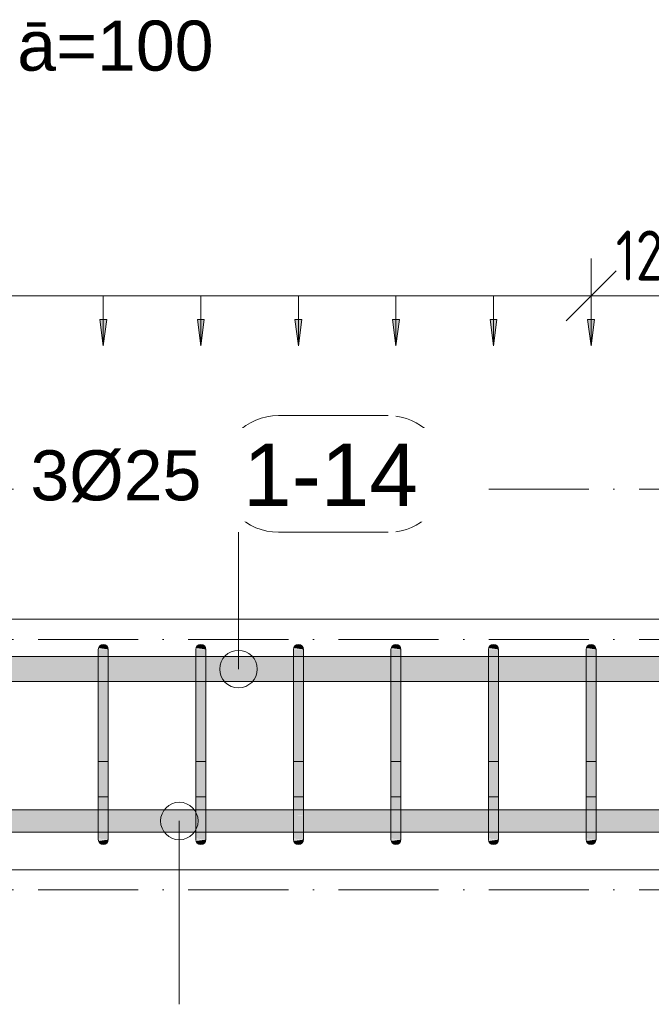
# Model space of a CAD drawing. Header units: millimetres. Extents: x -25607 to 9385, y 1894 to 10168.
# Tile 98 of 181: x -879 to -248, y 5486 to 6469. Entities that reach past the tile are written whole.
import ezdxf

# ---------------------------------------------------------------- set-up
doc = ezdxf.new("R2010")
doc.units = ezdxf.units.MM
doc.linetypes.add('Čerchovaná', pattern=[150, 100, -25, 0, -25])
for name, color, linetype, lineweight in [('A-ANNO-DIMS', 211, 'Continuous', 5), ('A-ANNO-DIMS-25', 211, 'Continuous', 5), ('A-FLOR-LEVL', 51, 'Continuous', 5), ('S-BEAM', 12, 'Continuous', 9), ('S-RBAR', 171, 'Continuous', 5), ('S-RBAR-IDEN', 171, 'Continuous', 5)]:
    doc.layers.add(name, color=color, linetype=linetype, lineweight=lineweight)
doc.styles.add('Arial', font='arial.ttf', dxfattribs={"height": 50})
doc.styles.add('Arial_1', font='arial.ttf', dxfattribs={"height": 62.5})
doc.styles.add('ISOCPEUR_2', font='isocpeur.ttf', dxfattribs={"width": 0.8, "height": 50})
doc.dimstyles.new('Vnitřní', dxfattribs={"dimscale": 304.8, "dimtxt": 49.799059, "dimasz": 0.164042, "dimexe": 0.123031, "dimexo": 0.0625, "dimgap": 0, "dimtad": 1, "dimdec": 0, "dimzin": 0, "dimdsep": 46, "dimtxsty": 'ISOCPEUR_2', "dimblk1": 'OBLIQUE', "dimblk2": 'OBLIQUE', "dimsah": 1, "dimcen": 0.09, "dimdle": 0.123031, "dimazin": 0, "dimtfac": 1, "dimtdec": 4, "dimtix": 1, "dimtmove": 0, "dimatfit": 3, "dimfxl": 0.123031, "dimfxlon": 1, "dimtvp": 1, "dimtolj": 1, "dimtzin": 0, "dimarcsym": 2})
doc.dimstyles.new('Výztuž_kusy__řezy__1', dxfattribs={"dimscale": 304.8, "dimtxt": 0.18, "dimasz": 0, "dimexe": 0, "dimexo": 0.0625, "dimgap": 0.082021, "dimtad": 1, "dimdec": 0, "dimzin": 0, "dimdsep": 46, "dimtxsty": 'Arial_1', "dimblk1": 'NONE', "dimblk2": 'NONE', "dimsah": 1, "dimcen": 0.09, "dimazin": 0, "dimtfac": 1, "dimtdec": 4, "dimtix": 1, "dimtmove": 0, "dimatfit": 3, "dimfxl": 0.164042, "dimfxlon": 1, "dimtvp": 1, "dimtfill": 1, "dimtolj": 1, "dimtzin": 0, "dimarcsym": 2})

# ---------------------------------------------------------------- blocks, each defined once
blk = doc.blocks.new('DIMBLOCK457-V5')
at = {"layer": 'A-ANNO-DIMS-25'}
for points in [[(-892.85, 6142.89), (-889.39, 6169.18), (-896.31, 6169.18)], [(-795.4, 6142.89), (-791.94, 6169.18), (-798.86, 6169.18)]]:
    blk.add_hatch(color=256, dxfattribs=at).paths.add_polyline_path(points)
for p, q in [((-892.85, 6192.89), (-795.4, 6192.89)), ((-892.85, 6192.89), (-892.85, 6192.89)), ((-892.85, 6192.89), (-892.85, 6142.89)), ((-795.4, 6192.89), (-795.4, 6192.89)), ((-795.4, 6192.89), (-795.4, 6142.89)), ((-889.39, 6169.18), (-896.31, 6169.18)), ((-896.31, 6169.18), (-892.85, 6142.89)), ((-892.85, 6142.89), (-889.39, 6169.18)), ((-791.94, 6169.18), (-798.86, 6169.18)), ((-798.86, 6169.18), (-795.4, 6142.89)), ((-795.4, 6142.89), (-791.94, 6169.18))]:
    blk.add_line(p, q, dxfattribs=at)
blk = doc.blocks.new('_None')
blk = doc.blocks.new('DIMBLOCK458-V5')
at = {"layer": 'A-ANNO-DIMS-25'}
for points in [[(-795.4, 6142.89), (-791.94, 6169.18), (-798.86, 6169.18)], [(-697.95, 6142.89), (-694.49, 6169.18), (-701.42, 6169.18)]]:
    blk.add_hatch(color=256, dxfattribs=at).paths.add_polyline_path(points)
for p, q in [((-795.4, 6192.89), (-697.95, 6192.89)), ((-795.4, 6192.89), (-795.4, 6192.89)), ((-795.4, 6192.89), (-795.4, 6142.89)), ((-697.95, 6192.89), (-697.95, 6192.89)), ((-697.95, 6192.89), (-697.95, 6142.89)), ((-791.94, 6169.18), (-798.86, 6169.18)), ((-798.86, 6169.18), (-795.4, 6142.89)), ((-795.4, 6142.89), (-791.94, 6169.18)), ((-694.49, 6169.18), (-701.42, 6169.18)), ((-701.42, 6169.18), (-697.95, 6142.89)), ((-697.95, 6142.89), (-694.49, 6169.18))]:
    blk.add_line(p, q, dxfattribs=at)
blk = doc.blocks.new('DIMBLOCK459-V5')
at = {"layer": 'A-ANNO-DIMS-25'}
for points in [[(-697.95, 6142.89), (-694.49, 6169.18), (-701.42, 6169.18)], [(-600.51, 6142.89), (-597.05, 6169.18), (-603.97, 6169.18)]]:
    blk.add_hatch(color=256, dxfattribs=at).paths.add_polyline_path(points)
for p, q in [((-697.95, 6192.89), (-600.51, 6192.89)), ((-697.95, 6192.89), (-697.95, 6192.89)), ((-697.95, 6192.89), (-697.95, 6142.89)), ((-600.51, 6192.89), (-600.51, 6192.89)), ((-600.51, 6192.89), (-600.51, 6142.89)), ((-694.49, 6169.18), (-701.42, 6169.18)), ((-701.42, 6169.18), (-697.95, 6142.89)), ((-697.95, 6142.89), (-694.49, 6169.18)), ((-597.05, 6169.18), (-603.97, 6169.18)), ((-603.97, 6169.18), (-600.51, 6142.89)), ((-600.51, 6142.89), (-597.05, 6169.18))]:
    blk.add_line(p, q, dxfattribs=at)
blk = doc.blocks.new('DIMBLOCK460-V5')
at = {"layer": 'A-ANNO-DIMS-25'}
for points in [[(-600.51, 6142.89), (-597.05, 6169.18), (-603.97, 6169.18)], [(-503.06, 6142.89), (-499.6, 6169.18), (-506.52, 6169.18)]]:
    blk.add_hatch(color=256, dxfattribs=at).paths.add_polyline_path(points)
for p, q in [((-600.51, 6192.89), (-503.06, 6192.89)), ((-600.51, 6192.89), (-600.51, 6192.89)), ((-600.51, 6192.89), (-600.51, 6142.89)), ((-503.06, 6192.89), (-503.06, 6192.89)), ((-503.06, 6192.89), (-503.06, 6142.89)), ((-597.05, 6169.18), (-603.97, 6169.18)), ((-603.97, 6169.18), (-600.51, 6142.89)), ((-600.51, 6142.89), (-597.05, 6169.18)), ((-499.6, 6169.18), (-506.52, 6169.18)), ((-506.52, 6169.18), (-503.06, 6142.89)), ((-503.06, 6142.89), (-499.6, 6169.18))]:
    blk.add_line(p, q, dxfattribs=at)
blk = doc.blocks.new('DIMBLOCK461-V5')
at = {"layer": 'A-ANNO-DIMS-25'}
for points in [[(-503.06, 6142.89), (-499.6, 6169.18), (-506.52, 6169.18)], [(-405.61, 6142.89), (-402.15, 6169.18), (-409.08, 6169.18)]]:
    blk.add_hatch(color=256, dxfattribs=at).paths.add_polyline_path(points)
for p, q in [((-503.06, 6192.89), (-405.61, 6192.89)), ((-503.06, 6192.89), (-503.06, 6192.89)), ((-503.06, 6192.89), (-503.06, 6142.89)), ((-405.61, 6192.89), (-405.61, 6192.89)), ((-405.61, 6192.89), (-405.61, 6142.89)), ((-499.6, 6169.18), (-506.52, 6169.18)), ((-506.52, 6169.18), (-503.06, 6142.89)), ((-503.06, 6142.89), (-499.6, 6169.18)), ((-402.15, 6169.18), (-409.08, 6169.18)), ((-409.08, 6169.18), (-405.61, 6142.89)), ((-405.61, 6142.89), (-402.15, 6169.18))]:
    blk.add_line(p, q, dxfattribs=at)
blk = doc.blocks.new('DIMBLOCK462-V5')
at = {"layer": 'A-ANNO-DIMS-25'}
for points in [[(-405.61, 6142.89), (-402.15, 6169.18), (-409.08, 6169.18)], [(-308.17, 6142.89), (-304.71, 6169.18), (-311.63, 6169.18)]]:
    blk.add_hatch(color=256, dxfattribs=at).paths.add_polyline_path(points)
for p, q in [((-405.61, 6192.89), (-308.17, 6192.89)), ((-405.61, 6192.89), (-405.61, 6192.89)), ((-405.61, 6192.89), (-405.61, 6142.89)), ((-308.17, 6192.89), (-308.17, 6192.89)), ((-308.17, 6192.89), (-308.17, 6142.89)), ((-402.15, 6169.18), (-409.08, 6169.18)), ((-409.08, 6169.18), (-405.61, 6142.89)), ((-405.61, 6142.89), (-402.15, 6169.18)), ((-304.71, 6169.18), (-311.63, 6169.18)), ((-311.63, 6169.18), (-308.17, 6142.89)), ((-308.17, 6142.89), (-304.71, 6169.18))]:
    blk.add_line(p, q, dxfattribs=at)
blk = doc.blocks.new('DIMBLOCK463-V5')
at = {"layer": 'A-ANNO-DIMS-25'}
for points in [[(-1672.42, 6142.89), (-1668.96, 6169.18), (-1675.88, 6169.18)], [(-1574.97, 6142.89), (-1571.51, 6169.18), (-1578.44, 6169.18)], [(-1477.53, 6142.89), (-1474.07, 6169.18), (-1480.99, 6169.18)], [(-1380.08, 6142.89), (-1376.62, 6169.18), (-1383.54, 6169.18)], [(-1282.63, 6142.89), (-1279.17, 6169.18), (-1286.1, 6169.18)], [(-1185.19, 6142.89), (-1181.73, 6169.18), (-1188.65, 6169.18)], [(-1087.74, 6142.89), (-1084.28, 6169.18), (-1091.2, 6169.18)], [(-990.29, 6142.89), (-986.83, 6169.18), (-993.76, 6169.18)], [(-892.85, 6142.89), (-889.39, 6169.18), (-896.31, 6169.18)], [(-795.4, 6142.89), (-791.94, 6169.18), (-798.86, 6169.18)], [(-697.95, 6142.89), (-694.49, 6169.18), (-701.42, 6169.18)], [(-600.51, 6142.89), (-597.05, 6169.18), (-603.97, 6169.18)], [(-503.06, 6142.89), (-499.6, 6169.18), (-506.52, 6169.18)], [(-405.61, 6142.89), (-402.15, 6169.18), (-409.08, 6169.18)], [(-308.17, 6142.89), (-304.71, 6169.18), (-311.63, 6169.18)]]:
    blk.add_hatch(color=256, dxfattribs=at).paths.add_polyline_path(points)
for p, q in [((-1672.42, 6192.89), (-308.17, 6192.89)), ((-1672.42, 6192.89), (-1574.97, 6192.89)), ((-1672.42, 6192.89), (-1672.42, 6192.89)), ((-1672.42, 6192.89), (-1672.42, 6142.89)), ((-1574.97, 6192.89), (-1477.53, 6192.89)), ((-1574.97, 6192.89), (-1574.97, 6192.89)), ((-1574.97, 6192.89), (-1574.97, 6142.89)), ((-1477.53, 6192.89), (-1380.08, 6192.89)), ((-1477.53, 6192.89), (-1477.53, 6192.89)), ((-1477.53, 6192.89), (-1477.53, 6142.89)), ((-1380.08, 6192.89), (-1282.63, 6192.89)), ((-1380.08, 6192.89), (-1380.08, 6192.89)), ((-1380.08, 6192.89), (-1380.08, 6142.89)), ((-1282.63, 6192.89), (-1185.19, 6192.89)), ((-1282.63, 6192.89), (-1282.63, 6192.89)), ((-1282.63, 6192.89), (-1282.63, 6142.89)), ((-1185.19, 6192.89), (-1087.74, 6192.89)), ((-1185.19, 6192.89), (-1185.19, 6192.89)), ((-1185.19, 6192.89), (-1185.19, 6142.89)), ((-1087.74, 6192.89), (-990.29, 6192.89)), ((-1087.74, 6192.89), (-1087.74, 6192.89)), ((-1087.74, 6192.89), (-1087.74, 6142.89)), ((-990.29, 6192.89), (-892.85, 6192.89)), ((-990.29, 6192.89), (-990.29, 6192.89)), ((-990.29, 6192.89), (-990.29, 6142.89)), ((-892.85, 6192.89), (-795.4, 6192.89)), ((-892.85, 6192.89), (-892.85, 6192.89)), ((-892.85, 6192.89), (-892.85, 6142.89)), ((-795.4, 6192.89), (-697.95, 6192.89)), ((-795.4, 6192.89), (-795.4, 6192.89)), ((-795.4, 6192.89), (-795.4, 6142.89)), ((-697.95, 6192.89), (-600.51, 6192.89)), ((-697.95, 6192.89), (-697.95, 6192.89)), ((-697.95, 6192.89), (-697.95, 6142.89)), ((-600.51, 6192.89), (-503.06, 6192.89)), ((-600.51, 6192.89), (-600.51, 6192.89)), ((-600.51, 6192.89), (-600.51, 6142.89)), ((-503.06, 6192.89), (-405.61, 6192.89)), ((-503.06, 6192.89), (-503.06, 6192.89)), ((-503.06, 6192.89), (-503.06, 6142.89)), ((-405.61, 6192.89), (-308.17, 6192.89)), ((-405.61, 6192.89), (-405.61, 6192.89)), ((-405.61, 6192.89), (-405.61, 6142.89)), ((-308.17, 6192.89), (-308.17, 6192.89)), ((-308.17, 6192.89), (-308.17, 6142.89)), ((-1668.96, 6169.18), (-1675.88, 6169.18)), ((-1675.88, 6169.18), (-1672.42, 6142.89)), ((-1672.42, 6142.89), (-1668.96, 6169.18)), ((-1571.51, 6169.18), (-1578.44, 6169.18)), ((-1578.44, 6169.18), (-1574.97, 6142.89)), ((-1574.97, 6142.89), (-1571.51, 6169.18)), ((-1474.07, 6169.18), (-1480.99, 6169.18)), ((-1480.99, 6169.18), (-1477.53, 6142.89)), ((-1477.53, 6142.89), (-1474.07, 6169.18)), ((-1376.62, 6169.18), (-1383.54, 6169.18)), ((-1383.54, 6169.18), (-1380.08, 6142.89)), ((-1380.08, 6142.89), (-1376.62, 6169.18)), ((-1279.17, 6169.18), (-1286.1, 6169.18)), ((-1286.1, 6169.18), (-1282.63, 6142.89)), ((-1282.63, 6142.89), (-1279.17, 6169.18)), ((-1181.73, 6169.18), (-1188.65, 6169.18)), ((-1188.65, 6169.18), (-1185.19, 6142.89)), ((-1185.19, 6142.89), (-1181.73, 6169.18)), ((-1084.28, 6169.18), (-1091.2, 6169.18)), ((-1091.2, 6169.18), (-1087.74, 6142.89)), ((-1087.74, 6142.89), (-1084.28, 6169.18)), ((-986.83, 6169.18), (-993.76, 6169.18)), ((-993.76, 6169.18), (-990.29, 6142.89)), ((-990.29, 6142.89), (-986.83, 6169.18)), ((-889.39, 6169.18), (-896.31, 6169.18)), ((-896.31, 6169.18), (-892.85, 6142.89)), ((-892.85, 6142.89), (-889.39, 6169.18)), ((-791.94, 6169.18), (-798.86, 6169.18)), ((-798.86, 6169.18), (-795.4, 6142.89)), ((-795.4, 6142.89), (-791.94, 6169.18)), ((-694.49, 6169.18), (-701.42, 6169.18)), ((-701.42, 6169.18), (-697.95, 6142.89)), ((-697.95, 6142.89), (-694.49, 6169.18)), ((-597.05, 6169.18), (-603.97, 6169.18)), ((-603.97, 6169.18), (-600.51, 6142.89)), ((-600.51, 6142.89), (-597.05, 6169.18)), ((-499.6, 6169.18), (-506.52, 6169.18)), ((-506.52, 6169.18), (-503.06, 6142.89)), ((-503.06, 6142.89), (-499.6, 6169.18)), ((-402.15, 6169.18), (-409.08, 6169.18)), ((-409.08, 6169.18), (-405.61, 6142.89)), ((-405.61, 6142.89), (-402.15, 6169.18)), ((-304.71, 6169.18), (-311.63, 6169.18)), ((-311.63, 6169.18), (-308.17, 6142.89)), ((-308.17, 6142.89), (-304.71, 6169.18))]:
    blk.add_line(p, q, dxfattribs=at)
blk = doc.blocks.new('Popisek výztuže - _Typ_ množství_LEVÝ-573731-V5')
at = {"layer": 'S-RBAR-IDEN'}
for p, q in [((-16348.87, 6003.76), (-16458.56, 6003.76)), ((-16458.56, 5887.33), (-16348.87, 5887.33))]:
    blk.add_line(p, q, dxfattribs=at)
for centre, start, end in [((-16458.56, 5945.54), 90, 270), ((-16348.87, 5945.54), 277.64339, 82.35661)]:
    blk.add_arc(centre, 58.22, start, end, dxfattribs=at)
blk = doc.blocks.new('DIMBLOCK695-V5')
at = {"layer": 'A-ANNO-DIMS-25'}
for p, q in [((-308.17, 6192.89), (-308.17, 6230.39)), ((-183.17, 6192.89), (-183.17, 6230.39)), ((-308.17, 6192.89), (-283.17, 6217.89)), ((-183.17, 6192.89), (-158.17, 6217.89)), ((-345.67, 6192.89), (-145.67, 6192.89)), ((-308.17, 6192.89), (-333.17, 6167.89)), ((-308.17, 6192.89), (-308.17, 6155.39)), ((-183.17, 6192.89), (-208.17, 6167.89)), ((-183.17, 6192.89), (-183.17, 6155.39))]:
    blk.add_line(p, q, dxfattribs=at)
at = {"layer": 'A-ANNO-DIMS-25', "color": 0, "insert": (-283.5, 6258.22), "char_height": 50, "width": 90.7875, "attachment_point": 1, "line_spacing_factor": 1.149209, "style": 'ISOCPEUR_2'}
blk.add_mtext('125', dxfattribs=at)
blk = doc.blocks.new('_Oblique')
at = {"color": 0, "linetype": 'ByBlock', "lineweight": -2}
blk.add_line((-0.5, -0.5), (0.5, 0.5), dxfattribs=at)

msp = doc.modelspace()

# ---------------------------------------------------------------- hatches: boundary and pattern name
at = {"layer": 'S-RBAR'}
for points in [[(-790.4, 5815), (-790.4, 5840), (-800.4, 5840), (-800.4, 5815)], [(-790.4, 5840), (-790.57, 5841.29), (-791.07, 5842.5), (-791.87, 5843.54), (-792.9, 5844.33), (-794.11, 5844.83), (-795.4, 5845), (-796.69, 5844.83), (-797.9, 5844.33), (-798.94, 5843.54), (-799.73, 5842.5), (-800.23, 5841.29), (-790.57, 5840.02)], [(-692.95, 5815), (-692.95, 5840), (-702.95, 5840), (-702.95, 5815)], [(-692.95, 5840), (-693.12, 5841.29), (-693.62, 5842.5), (-694.42, 5843.54), (-695.45, 5844.33), (-696.66, 5844.83), (-697.95, 5845), (-699.25, 5844.83), (-700.45, 5844.33), (-701.49, 5843.54), (-702.28, 5842.5), (-702.78, 5841.29), (-693.12, 5840.02)], [(-602.97, 5815), (-595.51, 5815), (-595.51, 5840), (-605.51, 5840), (-605.51, 5815)], [(-595.51, 5840), (-595.68, 5841.29), (-596.18, 5842.5), (-596.97, 5843.54), (-598.01, 5844.33), (-599.21, 5844.83), (-600.51, 5845), (-601.8, 5844.83), (-603.01, 5844.33), (-604.04, 5843.54), (-604.84, 5842.5), (-605.34, 5841.29), (-595.68, 5840.02)], [(-498.06, 5815), (-498.06, 5840), (-508.06, 5840), (-508.06, 5815)], [(-498.06, 5840), (-498.23, 5841.29), (-498.73, 5842.5), (-499.53, 5843.54), (-500.56, 5844.33), (-501.77, 5844.83), (-503.06, 5845), (-504.35, 5844.83), (-505.56, 5844.33), (-506.6, 5843.54), (-507.39, 5842.5), (-507.89, 5841.29), (-498.23, 5840.02)], [(-400.61, 5815), (-400.61, 5840), (-410.61, 5840), (-410.61, 5815)], [(-400.61, 5840), (-400.78, 5841.29), (-401.28, 5842.5), (-402.08, 5843.54), (-403.11, 5844.33), (-404.32, 5844.83), (-405.61, 5845), (-406.91, 5844.83), (-408.11, 5844.33), (-409.15, 5843.54), (-409.94, 5842.5), (-410.44, 5841.29), (-400.78, 5840.02)], [(-303.17, 5815), (-303.17, 5840), (-313.17, 5840), (-313.17, 5815)], [(-303.17, 5840), (-303.34, 5841.29), (-303.84, 5842.5), (-304.63, 5843.54), (-305.67, 5844.33), (-306.87, 5844.83), (-308.17, 5845), (-309.46, 5844.83), (-310.67, 5844.33), (-311.7, 5843.54), (-312.5, 5842.5), (-313, 5841.29), (-303.34, 5840.02)], [(-790.4, 5675), (-790.4, 5815), (-800.4, 5815), (-800.4, 5675)], [(-692.95, 5675), (-692.95, 5815), (-702.95, 5815), (-702.95, 5675)], [(-595.51, 5675), (-595.51, 5815), (-605.51, 5815), (-605.51, 5675), (-602.97, 5675)], [(-498.06, 5675), (-498.06, 5815), (-508.06, 5815), (-508.06, 5675)], [(-400.61, 5675), (-400.61, 5815), (-410.61, 5815), (-410.61, 5675)], [(-303.17, 5675), (-303.17, 5815), (-313.17, 5815), (-313.17, 5675)], [(-795.4, 5645), (-794.11, 5645.17), (-792.9, 5645.67), (-791.87, 5646.46), (-791.07, 5647.5), (-790.57, 5648.71), (-790.57, 5649.98), (-800.23, 5648.71), (-799.73, 5647.5), (-798.94, 5646.46), (-797.9, 5645.67), (-796.69, 5645.17)], [(-697.95, 5645), (-696.66, 5645.17), (-695.45, 5645.67), (-694.42, 5646.46), (-693.62, 5647.5), (-693.12, 5648.71), (-693.12, 5649.98), (-702.78, 5648.71), (-702.28, 5647.5), (-701.49, 5646.46), (-700.45, 5645.67), (-699.25, 5645.17)], [(-600.51, 5645), (-599.21, 5645.17), (-598.01, 5645.67), (-596.97, 5646.46), (-596.18, 5647.5), (-595.68, 5648.71), (-595.68, 5649.98), (-605.34, 5648.71), (-604.84, 5647.5), (-604.04, 5646.46), (-602.97, 5645.65), (-601.8, 5645.17)], [(-503.06, 5645), (-501.77, 5645.17), (-500.56, 5645.67), (-499.53, 5646.46), (-498.73, 5647.5), (-498.23, 5648.71), (-498.23, 5649.98), (-507.89, 5648.71), (-507.39, 5647.5), (-506.6, 5646.46), (-505.56, 5645.67), (-504.35, 5645.17)], [(-405.61, 5645), (-404.32, 5645.17), (-403.11, 5645.67), (-402.08, 5646.46), (-401.28, 5647.5), (-400.78, 5648.71), (-400.78, 5649.98), (-410.44, 5648.71), (-409.94, 5647.5), (-409.15, 5646.46), (-408.11, 5645.67), (-406.91, 5645.17)], [(-308.17, 5645), (-306.87, 5645.17), (-305.67, 5645.67), (-304.63, 5646.46), (-303.84, 5647.5), (-303.34, 5648.71), (-303.34, 5649.98), (-313, 5648.71), (-312.5, 5647.5), (-311.7, 5646.46), (-310.67, 5645.67), (-309.46, 5645.17)]]:
    msp.add_hatch(color=256, dxfattribs=at).paths.add_polyline_path(points)
h = msp.add_hatch(color=256, dxfattribs=at)
h.paths.add_polyline_path([(-1905.56, 5807.8), (-1885.56, 5807.8), (-1885.56, 5832.8), (-1905.56, 5832.8), (-1905.56, 5815)])
h.paths.add_polyline_path([(-1667.42, 5807.8), (-1579.97, 5807.8), (-1579.97, 5832.8), (-1667.42, 5832.8), (-1667.42, 5815)])
h.paths.add_polyline_path([(977.44, 5807.8), (999.5, 5807.8), (999.5, 5832.8), (819.84, 5832.8), (819.84, 5807.8), (889.64, 5807.8)])
h.paths.add_polyline_path([(-1700.48, 5807.8), (-1677.42, 5807.8), (-1677.42, 5832.8), (-1702.42, 5832.8), (-1702.42, 5807.8)])
h.paths.add_polyline_path([(-1712.42, 5807.8), (-1712.42, 5832.8), (-1745.71, 5832.8), (-1745.71, 5807.8), (-1744.38, 5807.8)])
h.paths.add_polyline_path([(-1569.97, 5807.8), (-1482.53, 5807.8), (-1482.53, 5832.8), (-1569.97, 5832.8), (-1569.97, 5815)])
h.paths.add_polyline_path([(809.84, 5807.8), (809.84, 5832.8), (620.24, 5832.8), (620.24, 5807.8), (801.84, 5807.8)])
h.paths.add_polyline_path([(-1472.53, 5807.8), (-1385.08, 5807.8), (-1385.08, 5832.8), (-1472.53, 5832.8), (-1472.53, 5815)])
h.paths.add_polyline_path([(-1375.08, 5807.8), (-1287.63, 5807.8), (-1287.63, 5832.8), (-1375.08, 5832.8), (-1375.08, 5815)])
h.paths.add_polyline_path([(-1277.63, 5807.8), (-1190.19, 5807.8), (-1190.19, 5832.8), (-1277.63, 5832.8), (-1277.63, 5815)])
h.paths.add_polyline_path([(-1755.71, 5807.8), (-1755.71, 5832.8), (-1788.99, 5832.8), (-1788.99, 5807.8), (-1788.28, 5807.8)])
h.paths.add_polyline_path([(-1180.19, 5807.8), (-1092.74, 5807.8), (-1092.74, 5832.8), (-1180.19, 5832.8), (-1180.19, 5815)])
h.paths.add_polyline_path([(610.24, 5807.8), (610.24, 5832.8), (420.64, 5832.8), (420.64, 5807.8), (582.34, 5807.8)])
h.paths.add_polyline_path([(-1082.74, 5807.8), (-995.29, 5807.8), (-995.29, 5832.8), (-1082.74, 5832.8), (-1082.74, 5815)])
h.paths.add_polyline_path([(-985.29, 5807.8), (-897.85, 5807.8), (-897.85, 5832.8), (-985.29, 5832.8), (-985.29, 5815)])
h.paths.add_polyline_path([(-887.85, 5807.8), (-800.4, 5807.8), (-800.4, 5832.8), (-887.85, 5832.8), (-887.85, 5815)])
h.paths.add_polyline_path([(-1798.99, 5807.8), (-1798.99, 5832.8), (-1832.27, 5832.8), (-1832.18, 5807.8)])
h.paths.add_polyline_path([(-790.4, 5807.8), (-702.95, 5807.8), (-702.95, 5832.8), (-790.4, 5832.8), (-790.4, 5815)])
h.paths.add_polyline_path([(410.64, 5807.8), (410.64, 5832.8), (221.04, 5832.8), (221.04, 5807.8), (406.74, 5807.8)])
h.paths.add_polyline_path([(-692.95, 5807.8), (-605.51, 5807.8), (-605.51, 5832.8), (-692.95, 5832.8), (-692.95, 5815)])
h.paths.add_polyline_path([(-595.51, 5807.8), (-508.06, 5807.8), (-508.06, 5832.8), (-595.51, 5832.8), (-595.51, 5815)])
h.paths.add_polyline_path([(-498.06, 5807.8), (-410.61, 5807.8), (-410.61, 5832.8), (-498.06, 5832.8), (-498.06, 5815)])
h.paths.add_polyline_path([(211.04, 5807.8), (211.04, 5832.8), (21.43, 5832.8), (21.43, 5807.8), (187.24, 5807.8)])
h.paths.add_polyline_path([(-400.61, 5807.8), (-313.17, 5807.8), (-313.17, 5832.8), (-400.61, 5832.8), (-400.61, 5815)])
h.paths.add_polyline_path([(-1842.27, 5807.8), (-1842.27, 5832.8), (-1875.56, 5832.8), (-1875.56, 5807.8)])
h.paths.add_polyline_path([(-303.17, 5807.8), (-188.17, 5807.8), (-188.17, 5832.8), (-303.17, 5832.8), (-303.17, 5815)])
h.paths.add_polyline_path([(-178.17, 5807.8), (11.43, 5807.8), (11.43, 5832.8), (-178.17, 5832.8), (-178.17, 5815)])
h = msp.add_hatch(color=256, dxfattribs=at)
h.paths.add_polyline_path([(-1905.56, 5657.64), (-1885.56, 5657.92), (-1885.56, 5679.64), (-1905.56, 5679.64), (-1905.56, 5666.13)])
h.paths.add_polyline_path([(3021.68, 5657.64), (3021.68, 5679.64), (2933.16, 5679.64), (2933.16, 5657.64), (2996.86, 5657.64)])
h.paths.add_polyline_path([(3084.66, 5657.64), (3120.2, 5657.92), (3120.2, 5679.64), (3031.68, 5679.64), (3031.68, 5657.64), (3040.76, 5657.64)])
h.paths.add_polyline_path([(-1832.27, 5657.64), (-1798.99, 5657.92), (-1798.99, 5679.64), (-1832.27, 5679.64), (-1832.27, 5657.92)])
h.paths.add_polyline_path([(2923.16, 5657.64), (2923.16, 5679.64), (2834.64, 5679.64), (2834.64, 5657.64), (2909.06, 5657.64)])
h.paths.add_polyline_path([(3130.2, 5657.64), (3218.71, 5657.92), (3218.71, 5679.64), (3130.2, 5679.64), (3130.2, 5657.92)])
h.paths.add_polyline_path([(-1875.56, 5657.64), (-1842.27, 5657.92), (-1842.27, 5679.64), (-1875.56, 5679.64), (-1875.56, 5657.92)])
h.paths.add_polyline_path([(2824.64, 5657.64), (2824.64, 5679.64), (2736.12, 5679.64), (2736.12, 5657.64), (2821.26, 5657.64)])
h.paths.add_polyline_path([(4316.94, 5657.64), (4316.94, 5679.64), (4306.39, 5679.64), (4306.39, 5657.64), (4313.87, 5657.64)])
h.paths.add_polyline_path([(3228.71, 5657.64), (3317.23, 5657.92), (3317.23, 5679.64), (3228.71, 5679.64), (3228.71, 5657.92)])
h.paths.add_polyline_path([(4334.44, 5657.64), (4334.44, 5679.64), (4326.94, 5679.64), (4326.94, 5657.64)])
h.paths.add_polyline_path([(2726.12, 5657.64), (2726.12, 5679.64), (2637.61, 5679.64), (2637.61, 5657.64), (2689.56, 5657.64)])
h.paths.add_polyline_path([(2627.61, 5657.64), (2627.61, 5679.64), (2539.09, 5679.64), (2539.09, 5657.64), (2601.76, 5657.64)])
h.paths.add_polyline_path([(-1788.99, 5657.64), (-1755.71, 5657.92), (-1755.71, 5679.64), (-1788.99, 5679.64), (-1788.99, 5657.92)])
h.paths.add_polyline_path([(2529.09, 5657.64), (2529.09, 5679.64), (2440.57, 5679.64), (2440.57, 5657.64), (2513.96, 5657.64)])
h.paths.add_polyline_path([(3327.23, 5657.64), (3415.75, 5657.92), (3415.75, 5679.64), (3327.23, 5679.64), (3327.23, 5657.92)])
h.paths.add_polyline_path([(-1745.71, 5657.64), (-1712.42, 5657.92), (-1712.42, 5679.64), (-1745.71, 5679.64), (-1745.71, 5657.92)])
h.paths.add_polyline_path([(2430.57, 5657.64), (2430.57, 5679.64), (2342.05, 5679.64), (2342.05, 5657.64), (2426.16, 5657.64)])
h.paths.add_polyline_path([(-1702.42, 5657.64), (-1677.42, 5657.92), (-1677.42, 5679.64), (-1702.42, 5679.64), (-1702.42, 5657.92)])
h.paths.add_polyline_path([(4270.97, 5657.64), (4270.97, 5679.64), (4235, 5679.64), (4235, 5657.64), (4269.97, 5657.64)])
h.paths.add_polyline_path([(2332.05, 5657.64), (2332.05, 5679.64), (2217.05, 5679.64), (2217.05, 5657.64), (2294.45, 5657.64)])
h.paths.add_polyline_path([(3425.75, 5657.64), (3514.27, 5657.92), (3514.27, 5679.64), (3425.75, 5679.64), (3425.75, 5657.92)])
h.paths.add_polyline_path([(-1667.42, 5657.64), (-1579.97, 5657.92), (-1579.97, 5679.64), (-1667.42, 5679.64), (-1667.42, 5657.92)])
h.paths.add_polyline_path([(4286.39, 5657.64), (4286.39, 5679.64), (4280.97, 5679.64), (4280.97, 5657.64)])
h.paths.add_polyline_path([(2207.05, 5657.64), (2207.05, 5679.64), (2017.45, 5679.64), (2017.45, 5657.64), (2206.65, 5657.64)])
h.paths.add_polyline_path([(2007.45, 5657.64), (2007.45, 5679.64), (1817.85, 5679.64), (1817.85, 5657.64), (1987.15, 5657.64)])
h.paths.add_polyline_path([(-1569.97, 5657.64), (-1482.53, 5657.92), (-1482.53, 5679.64), (-1569.97, 5679.64), (-1569.97, 5657.92)])
h.paths.add_polyline_path([(1807.85, 5657.64), (1807.85, 5679.64), (1618.25, 5679.64), (1618.25, 5657.64), (1767.65, 5657.64)])
h.paths.add_polyline_path([(3524.27, 5657.64), (3612.79, 5657.92), (3612.79, 5679.64), (3524.27, 5679.64), (3524.27, 5657.92)])
h.paths.add_polyline_path([(-1472.53, 5657.64), (-1385.08, 5657.92), (-1385.08, 5679.64), (-1472.53, 5679.64), (-1472.53, 5657.92)])
h.paths.add_polyline_path([(-1375.08, 5657.64), (-1287.63, 5657.92), (-1287.63, 5679.64), (-1375.08, 5679.64), (-1375.08, 5657.92)])
h.paths.add_polyline_path([(1608.25, 5657.64), (1608.25, 5679.64), (1418.65, 5679.64), (1418.65, 5657.64), (1592.05, 5657.64)])
h.paths.add_polyline_path([(4225, 5657.64), (4225, 5679.64), (4189.04, 5679.64), (4189.04, 5657.64)])
h.paths.add_polyline_path([(3622.79, 5657.64), (3711.3, 5657.92), (3711.3, 5679.64), (3622.79, 5679.64), (3622.79, 5657.92)])
h.paths.add_polyline_path([(-1277.63, 5657.64), (-1190.19, 5657.92), (-1190.19, 5679.64), (-1277.63, 5679.64), (-1277.63, 5657.92)])
h.paths.add_polyline_path([(1408.65, 5657.64), (1408.65, 5679.64), (1219.04, 5679.64), (1219.04, 5657.64), (1372.55, 5657.64)])
h.paths.add_polyline_path([(-1180.19, 5657.64), (-1092.74, 5657.92), (-1092.74, 5679.64), (-1180.19, 5679.64), (-1180.19, 5657.92)])
h.paths.add_polyline_path([(4179.04, 5657.64), (4179.04, 5679.64), (4143.07, 5679.64), (4143.07, 5657.64)])
h.paths.add_polyline_path([(1209.04, 5657.64), (1209.04, 5679.64), (1019.44, 5679.64), (1019.44, 5657.64), (1196.95, 5657.64)])
h.paths.add_polyline_path([(3721.3, 5657.64), (3811.3, 5657.92), (3811.3, 5679.64), (3721.3, 5679.64), (3721.3, 5657.92)])
h.paths.add_polyline_path([(1009.44, 5657.64), (1009.44, 5679.64), (819.84, 5679.64), (819.84, 5657.64), (977.44, 5657.64)])
h.paths.add_polyline_path([(-1082.74, 5657.64), (-995.29, 5657.92), (-995.29, 5679.64), (-1082.74, 5679.64), (-1082.74, 5657.92)])
h.paths.add_polyline_path([(-985.29, 5657.64), (-897.85, 5657.92), (-897.85, 5679.64), (-985.29, 5679.64), (-985.29, 5657.92)])
h.paths.add_polyline_path([(4133.07, 5657.64), (4133.07, 5679.64), (4097.1, 5679.64), (4097.1, 5657.64)])
h.paths.add_polyline_path([(3821.3, 5657.64), (3857.27, 5657.92), (3857.27, 5679.64), (3821.3, 5679.64), (3821.3, 5657.92)])
h.paths.add_polyline_path([(809.84, 5657.64), (809.84, 5679.64), (620.24, 5679.64), (620.24, 5657.64), (801.84, 5657.64)])
h.paths.add_polyline_path([(-887.85, 5657.64), (-800.4, 5657.92), (-800.4, 5679.64), (-887.85, 5679.64), (-887.85, 5657.92)])
h.paths.add_polyline_path([(610.24, 5657.64), (610.24, 5679.64), (420.64, 5679.64), (420.64, 5657.64), (582.34, 5657.64)])
h.paths.add_polyline_path([(3867.27, 5657.64), (3903.24, 5657.92), (3903.24, 5679.64), (3867.27, 5679.64), (3867.27, 5657.92)])
h.paths.add_polyline_path([(-790.4, 5657.64), (-702.95, 5657.92), (-702.95, 5679.64), (-790.4, 5679.64), (-790.4, 5657.92)])
h.paths.add_polyline_path([(-692.95, 5657.64), (-605.51, 5657.92), (-605.51, 5679.64), (-692.95, 5679.64), (-692.95, 5657.92)])
h.paths.add_polyline_path([(410.64, 5657.64), (410.64, 5679.64), (221.04, 5679.64), (221.04, 5657.64), (406.74, 5657.64)])
h.paths.add_polyline_path([(4062.49, 5657.64), (4062.49, 5679.64), (4051.14, 5679.64), (4051.14, 5657.64)])
h.paths.add_polyline_path([(3913.24, 5657.64), (3949.2, 5657.92), (3949.2, 5679.64), (3913.24, 5679.64), (3913.24, 5657.92)])
h.paths.add_polyline_path([(4087.1, 5657.64), (4087.1, 5679.64), (4082.49, 5679.64), (4082.49, 5657.64)])
h.paths.add_polyline_path([(211.04, 5657.64), (211.04, 5679.64), (21.43, 5679.64), (21.43, 5657.64), (187.24, 5657.64)])
h.paths.add_polyline_path([(3959.2, 5657.64), (3995.17, 5657.92), (3995.17, 5679.64), (3959.2, 5679.64), (3959.2, 5657.92)])
h.paths.add_polyline_path([(-595.51, 5657.64), (-508.06, 5657.92), (-508.06, 5679.64), (-595.51, 5679.64), (-595.51, 5657.92)])
h.paths.add_polyline_path([(11.43, 5657.64), (11.43, 5679.64), (-178.17, 5679.64), (-178.17, 5657.64), (-32.27, 5657.64)])
h.paths.add_polyline_path([(-498.06, 5657.64), (-410.61, 5657.92), (-410.61, 5679.64), (-498.06, 5679.64), (-498.06, 5657.92)])
h.paths.add_polyline_path([(4041.14, 5657.64), (4041.14, 5679.64), (4005.17, 5679.64), (4005.17, 5657.64), (4006.57, 5657.64)])
h.paths.add_polyline_path([(-188.17, 5657.64), (-188.17, 5679.64), (-303.17, 5679.64), (-303.17, 5657.64), (-207.87, 5657.64)])
h.paths.add_polyline_path([(-400.61, 5657.64), (-313.17, 5657.92), (-313.17, 5679.64), (-400.61, 5679.64), (-400.61, 5657.92)])
h = msp.add_hatch(color=256, dxfattribs=at)
h.paths.add_polyline_path([(-790.4, 5653.08), (-790.4, 5653.74), (-791.76, 5653.89), (-792.6, 5653.51)])
h.paths.add_polyline_path([(-795.89, 5655.53), (-797.57, 5657.49), (-800.4, 5657.92), (-800.4, 5656.75)])
h.paths.add_polyline_path([(-790.4, 5661.72), (-790.4, 5663.44), (-800.4, 5665.43), (-795.68, 5661.91)])
h.paths.add_polyline_path([(-792.43, 5674.03), (-790.4, 5674.24), (-790.4, 5675), (-800.4, 5675), (-800.4, 5674.03)])
h = msp.add_hatch(color=256, dxfattribs=at)
h.paths.add_polyline_path([(-800.4, 5665.43), (-790.4, 5663.44), (-790.4, 5674.24), (-792.43, 5674.03), (-800.4, 5674.03), (-800.4, 5666.13)])
h.paths.add_polyline_path([(-790.4, 5650), (-790.4, 5653.08), (-792.6, 5653.51), (-791.76, 5653.89), (-790.4, 5653.74), (-790.4, 5661.72), (-794.93, 5661.99), (-800.4, 5665.43), (-800.4, 5658.15), (-797.43, 5657.32), (-795.89, 5655.53), (-800.4, 5656.75), (-800.23, 5650.99), (-798.31, 5650.85), (-794.11, 5650.4)])
h.paths.add_polyline_path([(-790.4, 5650), (-800.4, 5650.85), (-800.23, 5650), (-795.4, 5650)])
h = msp.add_hatch(color=256, dxfattribs=at)
h.paths.add_polyline_path([(-692.95, 5653.08), (-692.95, 5653.74), (-694.31, 5653.89), (-695.16, 5653.51)])
h.paths.add_polyline_path([(-698.45, 5655.53), (-700.13, 5657.49), (-702.95, 5657.92), (-702.95, 5656.75)])
h.paths.add_polyline_path([(-692.95, 5661.72), (-692.95, 5663.44), (-702.95, 5665.43), (-698.23, 5661.91)])
h.paths.add_polyline_path([(-694.98, 5674.03), (-692.95, 5674.24), (-692.95, 5675), (-702.95, 5675), (-702.95, 5674.03)])
h = msp.add_hatch(color=256, dxfattribs=at)
h.paths.add_polyline_path([(-702.95, 5665.43), (-692.95, 5663.44), (-692.95, 5674.24), (-694.98, 5674.03), (-702.95, 5674.03), (-702.95, 5666.13)])
h.paths.add_polyline_path([(-692.95, 5650), (-692.95, 5653.08), (-695.16, 5653.51), (-694.31, 5653.89), (-692.95, 5653.74), (-692.95, 5661.72), (-697.49, 5661.99), (-702.95, 5665.43), (-702.95, 5658.15), (-699.98, 5657.32), (-698.45, 5655.53), (-702.95, 5656.75), (-702.78, 5650.99), (-700.87, 5650.85), (-696.66, 5650.4)])
h.paths.add_polyline_path([(-692.95, 5650), (-702.95, 5650.85), (-702.78, 5650), (-697.95, 5650)])
h = msp.add_hatch(color=256, dxfattribs=at)
h.paths.add_polyline_path([(-595.51, 5653.08), (-595.51, 5653.74), (-596.86, 5653.89), (-597.71, 5653.51)])
h.paths.add_polyline_path([(-601, 5655.53), (-602.97, 5657.56), (-605.51, 5657.92), (-605.51, 5656.75), (-602.97, 5656.07)])
h.paths.add_polyline_path([(-595.51, 5661.72), (-595.51, 5663.44), (-605.51, 5665.43), (-600.78, 5661.91)])
h.paths.add_polyline_path([(-605.51, 5674.03), (-595.51, 5674.24), (-595.51, 5675), (-605.51, 5675)])
h = msp.add_hatch(color=256, dxfattribs=at)
h.paths.add_polyline_path([(-595.51, 5650), (-595.51, 5653.08), (-597.71, 5653.51), (-596.86, 5653.89), (-595.51, 5653.74), (-595.51, 5661.72), (-600.04, 5661.99), (-605.51, 5665.43), (-605.51, 5658.15), (-602.54, 5657.32), (-601, 5655.53), (-605.51, 5656.75), (-605.34, 5650.99), (-602.97, 5650.8), (-599.21, 5650.4)])
h.paths.add_polyline_path([(-595.51, 5650), (-605.51, 5650.85), (-605.34, 5650), (-602.97, 5650)])
h.paths.add_polyline_path([(-595.51, 5663.44), (-595.51, 5674.24), (-597.54, 5674.03), (-605.51, 5674.03), (-605.51, 5665.43), (-602.97, 5664.93)])
h = msp.add_hatch(color=256, dxfattribs=at)
h.paths.add_polyline_path([(-498.06, 5653.08), (-498.06, 5653.74), (-499.42, 5653.89), (-500.26, 5653.51)])
h.paths.add_polyline_path([(-503.55, 5655.53), (-505.23, 5657.49), (-508.06, 5657.92), (-508.06, 5656.75)])
h.paths.add_polyline_path([(-498.06, 5661.72), (-498.06, 5663.44), (-508.06, 5665.43), (-503.34, 5661.91)])
h.paths.add_polyline_path([(-500.09, 5674.03), (-498.06, 5674.24), (-498.06, 5675), (-508.06, 5675), (-508.06, 5674.03)])
h = msp.add_hatch(color=256, dxfattribs=at)
h.paths.add_polyline_path([(-508.06, 5665.43), (-498.06, 5663.44), (-498.06, 5674.24), (-500.09, 5674.03), (-508.06, 5674.03), (-508.06, 5666.13)])
h.paths.add_polyline_path([(-498.06, 5650), (-498.06, 5653.08), (-500.26, 5653.51), (-499.42, 5653.89), (-498.06, 5653.74), (-498.06, 5661.72), (-502.59, 5661.99), (-508.06, 5665.43), (-508.06, 5658.15), (-505.09, 5657.32), (-503.55, 5655.53), (-508.06, 5656.75), (-507.89, 5650.99), (-505.97, 5650.85), (-501.77, 5650.4)])
h.paths.add_polyline_path([(-498.06, 5650), (-508.06, 5650.85), (-507.89, 5650), (-503.06, 5650)])
h = msp.add_hatch(color=256, dxfattribs=at)
h.paths.add_polyline_path([(-400.61, 5653.08), (-400.61, 5653.74), (-401.97, 5653.89), (-402.82, 5653.51)])
h.paths.add_polyline_path([(-406.11, 5655.53), (-407.79, 5657.49), (-410.61, 5657.92), (-410.61, 5656.75)])
h.paths.add_polyline_path([(-400.61, 5661.72), (-400.61, 5663.44), (-410.61, 5665.43), (-405.89, 5661.91)])
h.paths.add_polyline_path([(-402.64, 5674.03), (-400.61, 5674.24), (-400.61, 5675), (-410.61, 5675), (-410.61, 5674.03)])
h = msp.add_hatch(color=256, dxfattribs=at)
h.paths.add_polyline_path([(-410.61, 5665.43), (-400.61, 5663.44), (-400.61, 5674.24), (-402.64, 5674.03), (-410.61, 5674.03), (-410.61, 5666.13)])
h.paths.add_polyline_path([(-400.61, 5650), (-400.61, 5653.08), (-402.82, 5653.51), (-401.97, 5653.89), (-400.61, 5653.74), (-400.61, 5661.72), (-405.15, 5661.99), (-410.61, 5665.43), (-410.61, 5658.15), (-407.64, 5657.32), (-406.11, 5655.53), (-410.61, 5656.75), (-410.44, 5650.99), (-408.53, 5650.85), (-404.32, 5650.4)])
h.paths.add_polyline_path([(-400.61, 5650), (-410.61, 5650.85), (-410.44, 5650), (-405.61, 5650)])
h = msp.add_hatch(color=256, dxfattribs=at)
h.paths.add_polyline_path([(-303.17, 5653.08), (-303.17, 5653.74), (-304.52, 5653.89), (-305.37, 5653.51)])
h.paths.add_polyline_path([(-308.66, 5655.53), (-310.34, 5657.49), (-313.17, 5657.92), (-313.17, 5656.75)])
h.paths.add_polyline_path([(-303.17, 5661.72), (-303.17, 5663.44), (-313.17, 5665.43), (-308.44, 5661.91)])
h.paths.add_polyline_path([(-305.2, 5674.03), (-303.17, 5674.24), (-303.17, 5675), (-313.17, 5675), (-313.17, 5674.03)])
h = msp.add_hatch(color=256, dxfattribs=at)
h.paths.add_polyline_path([(-313.17, 5665.43), (-303.17, 5663.44), (-303.17, 5674.24), (-305.2, 5674.03), (-313.17, 5674.03), (-313.17, 5666.13)])
h.paths.add_polyline_path([(-303.17, 5650), (-303.17, 5653.08), (-305.37, 5653.51), (-304.52, 5653.89), (-303.17, 5653.74), (-303.17, 5661.72), (-307.7, 5661.99), (-313.17, 5665.43), (-313.17, 5658.15), (-310.2, 5657.32), (-308.66, 5655.53), (-313.17, 5656.75), (-313, 5650.99), (-311.08, 5650.85), (-306.87, 5650.4)])
h.paths.add_polyline_path([(-303.17, 5650), (-313.17, 5650.85), (-313, 5650), (-308.17, 5650)])

# ---------------------------------------------------------------- linework, layer by layer
at = {"layer": 'A-FLOR-LEVL', "linetype": 'Čerchovaná'}
for p, q in [((-3262.19, 6000), (9255.9, 6000)), ((-3262.19, 5850), (9255.9, 5850)), ((-3262.19, 5600), (9255.9, 5600))]:
    msp.add_line(p, q, dxfattribs=at)
at = {"layer": 'S-BEAM'}
for p, q in [((4009.44, 5870), (-1980.56, 5870)), ((4009.44, 5870), (-1880.56, 5870)), ((4009.44, 5620), (-1980.56, 5620)), ((-1880.56, 5620), (4009.44, 5620))]:
    msp.add_line(p, q, dxfattribs=at)
at = {"layer": 'S-RBAR'}
for p, q in [((-800.4, 5815), (-800.4, 5840)), ((-800.4, 5815), (-800.4, 5840)), ((-790.4, 5815), (-790.4, 5840)), ((-790.4, 5815), (-790.4, 5840)), ((-702.95, 5815), (-702.95, 5840)), ((-702.95, 5815), (-702.95, 5840)), ((-692.95, 5815), (-692.95, 5840)), ((-692.95, 5815), (-692.95, 5840)), ((-605.51, 5815), (-605.51, 5840)), ((-605.51, 5815), (-605.51, 5840)), ((-595.51, 5815), (-595.51, 5840)), ((-595.51, 5815), (-595.51, 5840)), ((-508.06, 5815), (-508.06, 5840)), ((-508.06, 5815), (-508.06, 5840)), ((-498.06, 5815), (-498.06, 5840)), ((-498.06, 5815), (-498.06, 5840)), ((-410.61, 5815), (-410.61, 5840)), ((-410.61, 5815), (-410.61, 5840)), ((-400.61, 5815), (-400.61, 5840)), ((-400.61, 5815), (-400.61, 5840)), ((-313.17, 5815), (-313.17, 5840)), ((-313.17, 5815), (-313.17, 5840)), ((-303.17, 5815), (-303.17, 5840)), ((-303.17, 5815), (-303.17, 5840)), ((999.5, 5832.8), (-1905.56, 5832.8)), ((999.5, 5832.8), (-1905.56, 5832.8)), ((999.5, 5832.8), (-1905.56, 5832.8)), ((-800.4, 5675), (-800.4, 5815)), ((-800.4, 5815), (-800.4, 5675)), ((-790.4, 5675), (-790.4, 5815)), ((-790.4, 5815), (-790.4, 5675)), ((-702.95, 5675), (-702.95, 5815)), ((-702.95, 5815), (-702.95, 5675)), ((-692.95, 5675), (-692.95, 5815)), ((-692.95, 5815), (-692.95, 5675)), ((-605.51, 5675), (-605.51, 5815)), ((-605.51, 5815), (-605.51, 5675)), ((-595.51, 5675), (-595.51, 5815)), ((-595.51, 5815), (-595.51, 5675)), ((-508.06, 5675), (-508.06, 5815)), ((-508.06, 5815), (-508.06, 5675)), ((-498.06, 5675), (-498.06, 5815)), ((-498.06, 5815), (-498.06, 5675)), ((-410.61, 5675), (-410.61, 5815)), ((-410.61, 5815), (-410.61, 5675)), ((-400.61, 5675), (-400.61, 5815)), ((-400.61, 5815), (-400.61, 5675)), ((-313.17, 5675), (-313.17, 5815)), ((-313.17, 5815), (-313.17, 5675)), ((-303.17, 5675), (-303.17, 5815)), ((-303.17, 5815), (-303.17, 5675)), ((999.5, 5807.8), (-1905.56, 5807.8)), ((999.5, 5807.8), (-1905.56, 5807.8)), ((999.5, 5807.8), (-1905.56, 5807.8)), ((-800.4, 5728.03), (-800.4, 5692.68)), ((-800.4, 5728.03), (-790.4, 5728.03)), ((-790.4, 5728.03), (-790.4, 5692.68)), ((-702.95, 5728.03), (-702.95, 5692.68)), ((-702.95, 5728.03), (-692.95, 5728.03)), ((-692.95, 5728.03), (-692.95, 5692.68)), ((-605.51, 5728.03), (-605.51, 5692.68)), ((-605.51, 5728.03), (-595.51, 5728.03)), ((-595.51, 5728.03), (-595.51, 5692.68)), ((-508.06, 5728.03), (-508.06, 5692.68)), ((-508.06, 5728.03), (-498.06, 5728.03)), ((-498.06, 5728.03), (-498.06, 5692.68)), ((-410.61, 5728.03), (-410.61, 5692.68)), ((-410.61, 5728.03), (-400.61, 5728.03)), ((-400.61, 5728.03), (-400.61, 5692.68)), ((-313.17, 5728.03), (-313.17, 5692.68)), ((-313.17, 5728.03), (-303.17, 5728.03)), ((-303.17, 5728.03), (-303.17, 5692.68)), ((-800.4, 5650), (-800.4, 5692.68)), ((-790.4, 5692.68), (-800.4, 5692.68)), ((-800.4, 5657.32), (-800.4, 5692.68)), ((-790.4, 5650), (-790.4, 5692.68)), ((-790.4, 5657.32), (-790.4, 5692.68)), ((-702.95, 5650), (-702.95, 5692.68)), ((-692.95, 5692.68), (-702.95, 5692.68)), ((-702.95, 5657.32), (-702.95, 5692.68)), ((-692.95, 5650), (-692.95, 5692.68)), ((-692.95, 5657.32), (-692.95, 5692.68)), ((-605.51, 5650), (-605.51, 5692.68)), ((-595.51, 5692.68), (-605.51, 5692.68)), ((-605.51, 5657.32), (-605.51, 5692.68)), ((-595.51, 5650), (-595.51, 5692.68)), ((-595.51, 5657.32), (-595.51, 5692.68)), ((-508.06, 5650), (-508.06, 5692.68)), ((-498.06, 5692.68), (-508.06, 5692.68)), ((-508.06, 5657.32), (-508.06, 5692.68)), ((-498.06, 5650), (-498.06, 5692.68)), ((-498.06, 5657.32), (-498.06, 5692.68)), ((-410.61, 5650), (-410.61, 5692.68)), ((-400.61, 5692.68), (-410.61, 5692.68)), ((-410.61, 5657.32), (-410.61, 5692.68)), ((-400.61, 5650), (-400.61, 5692.68)), ((-400.61, 5657.32), (-400.61, 5692.68)), ((-313.17, 5650), (-313.17, 5692.68)), ((-303.17, 5692.68), (-313.17, 5692.68)), ((-313.17, 5657.32), (-313.17, 5692.68)), ((-303.17, 5650), (-303.17, 5692.68)), ((-303.17, 5657.32), (-303.17, 5692.68)), ((4334.44, 5679.64), (-1905.56, 5679.64)), ((4334.44, 5679.64), (-1905.56, 5679.64)), ((4334.44, 5679.64), (-1905.56, 5679.64)), ((-800.4, 5650), (-800.4, 5675)), ((-800.4, 5657.32), (-800.4, 5675)), ((-790.4, 5650), (-790.4, 5675)), ((-790.4, 5650), (-790.4, 5675)), ((-702.95, 5650), (-702.95, 5675)), ((-702.95, 5657.32), (-702.95, 5675)), ((-692.95, 5650), (-692.95, 5675)), ((-692.95, 5650), (-692.95, 5675)), ((-605.51, 5650), (-605.51, 5675)), ((-605.51, 5657.32), (-605.51, 5675)), ((-595.51, 5650), (-595.51, 5675)), ((-595.51, 5650), (-595.51, 5675)), ((-508.06, 5650), (-508.06, 5675)), ((-508.06, 5657.32), (-508.06, 5675)), ((-498.06, 5650), (-498.06, 5675)), ((-498.06, 5650), (-498.06, 5675)), ((-410.61, 5650), (-410.61, 5675)), ((-410.61, 5657.32), (-410.61, 5675)), ((-400.61, 5650), (-400.61, 5675)), ((-400.61, 5650), (-400.61, 5675)), ((-313.17, 5650), (-313.17, 5675)), ((-313.17, 5657.32), (-313.17, 5675)), ((-303.17, 5650), (-303.17, 5675)), ((-303.17, 5650), (-303.17, 5675)), ((4334.44, 5657.64), (-1905.56, 5657.64)), ((4334.44, 5657.64), (-1905.56, 5657.64)), ((4334.44, 5657.64), (-1905.56, 5657.64)), ((-800.4, 5650.85), (-800.4, 5657.32)), ((-800.4, 5650.85), (-800.4, 5657.32)), ((-790.4, 5650), (-790.4, 5657.32)), ((-702.95, 5650.85), (-702.95, 5657.32)), ((-702.95, 5650.85), (-702.95, 5657.32)), ((-692.95, 5650), (-692.95, 5657.32)), ((-605.51, 5650.85), (-605.51, 5657.32)), ((-605.51, 5650.85), (-605.51, 5657.32)), ((-595.51, 5650), (-595.51, 5657.32)), ((-508.06, 5650.85), (-508.06, 5657.32)), ((-508.06, 5650.85), (-508.06, 5657.32)), ((-498.06, 5650), (-498.06, 5657.32)), ((-410.61, 5650.85), (-410.61, 5657.32)), ((-410.61, 5650.85), (-410.61, 5657.32)), ((-400.61, 5650), (-400.61, 5657.32)), ((-313.17, 5650.85), (-313.17, 5657.32)), ((-313.17, 5650.85), (-313.17, 5657.32)), ((-303.17, 5650), (-303.17, 5657.32))]:
    msp.add_line(p, q, dxfattribs=at)
for centre, start, end in [((-795.4, 5840), 0, 180), ((-795.4, 5840), 0, 180), ((-697.95, 5840), 0, 180), ((-697.95, 5840), 0, 180), ((-600.51, 5840), 0, 180), ((-600.51, 5840), 0, 180), ((-503.06, 5840), 0, 180), ((-503.06, 5840), 0, 180), ((-405.61, 5840), 0, 180), ((-405.61, 5840), 0, 180), ((-308.17, 5840), 0, 180), ((-308.17, 5840), 0, 180), ((-795.4, 5650), 180, 360), ((-795.4, 5650), 180, 360), ((-795.4, 5650), 180, 360), ((-697.95, 5650), 180, 360), ((-697.95, 5650), 180, 360), ((-697.95, 5650), 180, 360), ((-600.51, 5650), 180, 360), ((-600.51, 5650), 180, 360), ((-600.51, 5650), 180, 360), ((-503.06, 5650), 180, 360), ((-503.06, 5650), 180, 360), ((-503.06, 5650), 180, 360), ((-405.61, 5650), 180, 360), ((-405.61, 5650), 180, 360), ((-405.61, 5650), 180, 360), ((-308.17, 5650), 180, 360), ((-308.17, 5650), 180, 360), ((-308.17, 5650), 180, 360)]:
    msp.add_arc(centre, 5, start, end, dxfattribs=at)
at = {"layer": 'S-RBAR-IDEN'}
for p, q in [((-660.39, 5820.3), (-660.39, 5956.92)), ((-719.5, 5668.64), (-719.5, 5485.61))]:
    msp.add_line(p, q, dxfattribs=at)
for centre in [(-660.39, 5820.3), (-719.5, 5668.64)]:
    msp.add_circle(centre, 18.75, dxfattribs=at)

# ---------------------------------------------------------------- block references
msp.add_blockref('Popisek výztuže - _Typ_ množství_LEVÝ-573731-V5', (15838.1, 69.59), dxfattribs=at)

# ---------------------------------------------------------------- texts
at = {"layer": 'S-RBAR-IDEN', "insert": (-881.38, 6467.78), "char_height": 50, "width": 242.5105, "attachment_point": 1, "style": 'Arial', "bg_fill": 3, "box_fill_scale": 1.25, "bg_fill_color": 256, "bg_fill_true_color": 13158600, "bg_fill_transparency": 0}
msp.add_mtext('ā=100', dxfattribs=at)

# ---------------------------------------------------------------- dimensions: what is measured, and where the dimension line sits
at = {"layer": 'A-ANNO-DIMS'}
dim = msp.add_linear_dim(base=(-183.17, 6192.89), p1=(-308.17, 6155.39), p2=(-183.17, 6155.39), dimstyle='Vnitřní', override={"dimpost": '<>', "dimfxl": 125}, dxfattribs=at)
dim.commit()
dim.dimension.update_dxf_attribs({"geometry": 'DIMBLOCK695-V5', "text_midpoint": (-245.67, 6217.89)})
for base, p1, p2, text, override, picture, middle in [((-308.17, 6192.89), (-1672.42, 6142.89), (-308.17, 6142.89), '97 1364', {"dimpost": '<>', "dimblk1": 'None', "dimblk2": 'None', "dimsah": 1, "dimfxl": 1364.25339}, 'DIMBLOCK463-V5', (-990.29, 6249.83)), ((-795.4, 6192.89), (-892.85, 6142.89), (-795.4, 6142.89), ' ', {"dimpost": '<>', "dimfxl": 97.446671}, 'DIMBLOCK457-V5', (-844.12, 6192.89)), ((-697.95, 6192.89), (-795.4, 6142.89), (-697.95, 6142.89), ' ', {"dimpost": '<>', "dimfxl": 97.446671}, 'DIMBLOCK458-V5', (-746.68, 6192.89)), ((-600.51, 6192.89), (-697.95, 6142.89), (-600.51, 6142.89), ' ', {"dimpost": '<>', "dimfxl": 97.446671}, 'DIMBLOCK459-V5', (-649.23, 6192.89)), ((-503.06, 6192.89), (-600.51, 6142.89), (-503.06, 6142.89), ' ', {"dimpost": '<>', "dimfxl": 97.446671}, 'DIMBLOCK460-V5', (-551.78, 6192.89)), ((-405.61, 6192.89), (-503.06, 6142.89), (-405.61, 6142.89), ' ', {"dimpost": '<>', "dimfxl": 97.446671}, 'DIMBLOCK461-V5', (-454.34, 6192.89)), ((-308.17, 6192.89), (-405.61, 6142.89), (-308.17, 6142.89), ' ', {"dimpost": '<>', "dimfxl": 97.446671}, 'DIMBLOCK462-V5', (-356.89, 6192.89))]:
    dim = msp.add_linear_dim(base=base, p1=p1, p2=p2, text=text, dimstyle='Výztuž_kusy__řezy__1', override=override, dxfattribs=at)
    dim.commit()
    dim.dimension.update_dxf_attribs({"geometry": picture, "text_midpoint": middle})

# ---------------------------------------------------------------- next in the draw order: texts
at = {"layer": 'S-RBAR-IDEN', "width": 210.443, "attachment_point": 1, "bg_fill": 3, "box_fill_scale": 1.25, "bg_fill_color": 256, "bg_fill_true_color": 13158600, "bg_fill_transparency": 0}
for s, insert, char_height, style in [('3Ø25', (-868.24, 6038.76), 50, 'Arial'), ('1-14', (-655.75, 6045.51), 62.5, 'Arial_1')]:
    msp.add_mtext(s, dxfattribs=dict(at, insert=insert, char_height=char_height, style=style))

doc.saveas('drawing.dxf')
